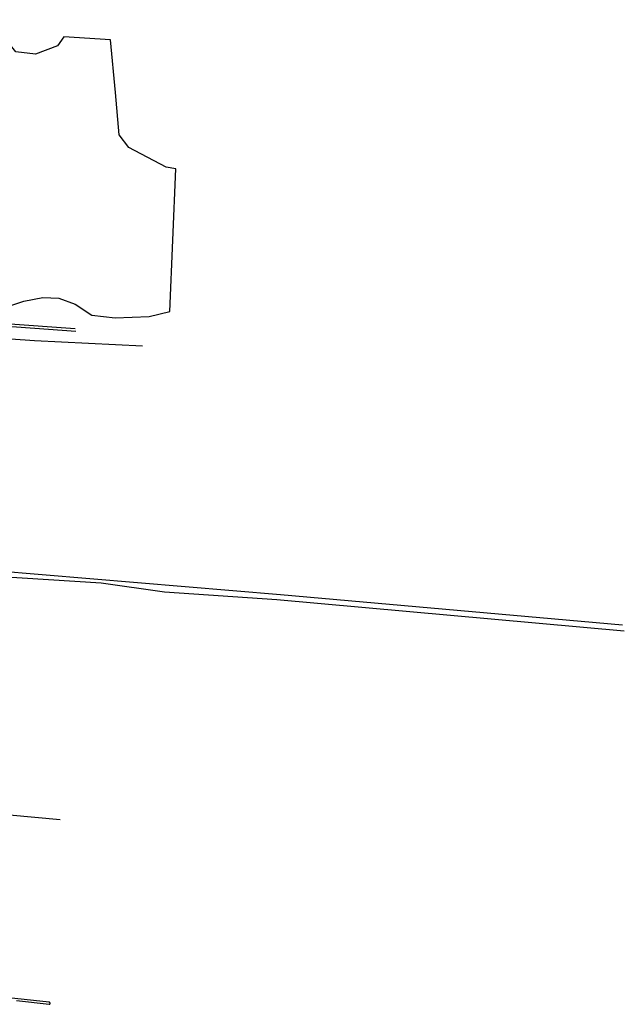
# Model space of a CAD drawing. Extents: x 165936 to 168762, y 445225 to 450407.
# Tile 55 of 68: x 168488 to 168686, y 448756 to 449078. Entities that reach past the tile are written whole.
import ezdxf

# ---------------------------------------------------------------- set-up
doc = ezdxf.new("R2010")
doc.units = 0
doc.header["$LTSCALE"] = 4
for name, color, linetype in [('G_BTD', 3, 'CONTINUOUS'), ('G_OWT', 6, 'CONTINUOUS'), ('G_WTD', 5, 'CONTINUOUS')]:
    doc.layers.add(name, color=color, linetype=linetype)

msp = doc.modelspace()

# ---------------------------------------------------------------- linework, layer by layer
at = {"layer": 'G_BTD', "linetype": 'Continuous', "transparency": 33554687}
for points in [[(168537.454, 448982.489), (168539.456, 449029.207), (168536.287, 449029.769), (168524.024, 449036.249), (168520.849, 449040.377), (168519.738, 449054.268), (168518.071, 449071.492), (168502.831, 449072.445), (168500.688, 449069.508), (168493.464, 449066.809), (168487.114, 449067.523), (168484.574, 449070.698), (168482.707, 449078.105)], [(168272.114, 449000.815), (168306.113, 448998.169), (168329.131, 448996.053), (168350.827, 448994.465), (168371.994, 448991.555), (168391.705, 448989.835), (168402.289, 448990.232), (168418.428, 448989.173), (168441.844, 448985.866), (168456.264, 448985.072), (168476.769, 448983.088), (168482.061, 448983.353), (168489.734, 448985.866), (168495.951, 448987.057), (168501.111, 448986.924), (168506.535, 448984.94), (168511.959, 448981.368), (168519.632, 448980.442), (168530.744, 448980.839), (168537.454, 448982.489)], [(168391.114, 448984.473), (168401.539, 448979.331), (168417.097, 448978.378), (168493.138, 448973.06), (168528.495, 448971.27)]]:
    msp.add_lwpolyline(points, dxfattribs=at)
at = {"layer": 'G_OWT', "linetype": 'Continuous', "transparency": 33554687}
for points in [[(168506.674, 448975.959), (168478.229, 448977.997), (168448.345, 448979.805), (168406.999, 448983.019), (168391.114, 448984.473)], [(168278.087, 448922.735), (168271.196, 448916.775), (168365.927, 448907.334), (168479.974, 448897.689), (168573.686, 448889.855), (168685.686, 448879.91)]]:
    msp.add_lwpolyline(points, dxfattribs=at)
at = {"layer": 'G_WTD', "linetype": 'Continuous', "transparency": 33554687}
for points in [[(168506.466, 448976.88), (168483.676, 448978.508), (168443.842, 448981.755), (168413.635, 448984.014), (168365.372, 448988.53), (168321.019, 448992.6), (168276.213, 448996.358), (168270.735, 448996.876)], [(168269.78, 448916.916), (168267.567, 448915.15), (168266.357, 448914.117), (168280.379, 448912.53), (168319.7, 448909.383), (168372.177, 448904.218), (168444.195, 448898.099), (168515.004, 448893.646), (168535.694, 448890.645), (168572.506, 448888.187), (168686.278, 448877.911)], [(168484.957, 448817.591), (168501.573, 448816.056)], [(168487.343, 448756.76), (168498.034, 448755.567), (168498.105, 448755.591), (168498.169, 448755.63), (168498.222, 448755.682), (168498.263, 448755.744), (168498.29, 448755.814), (168498.3, 448755.888), (168498.294, 448755.962), (168498.271, 448756.033), (168498.234, 448756.098), (168498.183, 448756.152), (168498.122, 448756.194), (168498.052, 448756.222), (168497.979, 448756.234), (168484.651, 448757.707)]]:
    msp.add_lwpolyline(points, dxfattribs=at)

doc.saveas('drawing.dxf')
